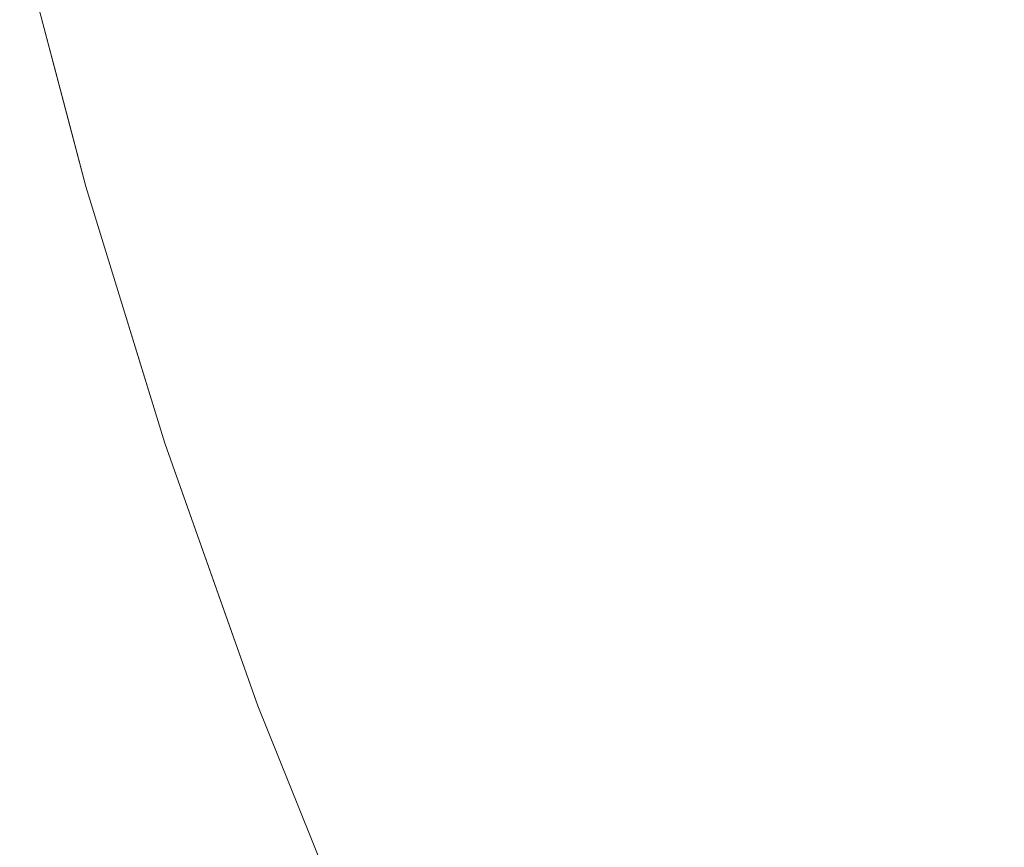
# Model space of a CAD drawing. Header units: centimetres. Extents: x -62 to 63, y 4 to 6.
# Tile 9 of 256: x -62.08532 to -62.07807, y 4.28332 to 4.28941. Entities that reach past the tile are written whole.
import ezdxf

# ---------------------------------------------------------------- set-up
doc = ezdxf.new("R2010")
doc.units = ezdxf.units.CM
doc.header["$LTSCALE"] = 2.54
doc.layers.add('Lucido design-1', color=7, linetype='Continuous')

# ---------------------------------------------------------------- blocks, each defined once
blk = doc.blocks.new('Gruppo-4-1')
at = {"color": 7, "linetype": 'Continuous', "lineweight": 9}
for points, invisible_edges in [([(-62.085318, 4.2900401, -2276.32217), (-62.0849616, 4.2886823, -2276.32217), (-62.0849406, 4.2886818, -2276.3206076), (-62.0851671, 4.2895443, -2276.3206076)], 14), ([(-62.085318, 4.2900401, -2276.92217), (-62.0848311, 4.2881854, -2276.92217), (-62.0848311, 4.2881854, -2276.32217), (-62.0849616, 4.2886823, -2276.32217)], 10), ([(-62.0849616, 4.2886823, -2276.32217), (-62.085318, 4.2900401, -2276.32217), (-62.085318, 4.2900401, -2276.92217)], 10), ([(-62.0851671, 4.2895443, -2276.9237324), (-62.0849406, 4.2886818, -2276.9237324), (-62.0848311, 4.2881854, -2276.92217), (-62.085318, 4.2900401, -2276.92217)], 11), ([(-62.0788626, 4.289832, -2276.29905), (-62.0786423, 4.2889928, -2276.29905), (-62.077784, 4.2890352, -2276.2975546), (-62.0780035, 4.2898712, -2276.2975546)], 15), ([(-62.0780035, 4.2898712, -2276.9467854), (-62.077784, 4.2890352, -2276.9467854), (-62.0786423, 4.2889928, -2276.94529), (-62.0788626, 4.289832, -2276.94529)], 15), ([(-62.0804227, 4.2897608, -2276.3020649), (-62.0802009, 4.2889158, -2276.3020649), (-62.0794481, 4.288953, -2276.3005536), (-62.0796692, 4.2897952, -2276.3005536)], 15), ([(-62.0796692, 4.2897952, -2276.9437864), (-62.0794481, 4.288953, -2276.9437864), (-62.0802009, 4.2889158, -2276.9422751), (-62.0804227, 4.2897608, -2276.9422751)], 15), ([(-62.0796692, 4.2897952, -2276.3005536), (-62.0794481, 4.288953, -2276.3005536), (-62.0786423, 4.2889928, -2276.29905), (-62.0788626, 4.289832, -2276.29905)], 15), ([(-62.0788626, 4.289832, -2276.94529), (-62.0786423, 4.2889928, -2276.94529), (-62.0794481, 4.288953, -2276.9437864), (-62.0796692, 4.2897952, -2276.9437864)], 15), ([(-62.0817684, 4.2896994, -2276.3051085), (-62.0815452, 4.2888494, -2276.3051085), (-62.0809001, 4.2888813, -2276.3035833), (-62.0811226, 4.2897289, -2276.3035833)], 15), ([(-62.0811226, 4.2897289, -2276.9407566), (-62.0809001, 4.2888813, -2276.9407566), (-62.0815452, 4.2888494, -2276.9392315), (-62.0817684, 4.2896994, -2276.9392315)], 15), ([(-62.0811226, 4.2897289, -2276.3035833), (-62.0809001, 4.2888813, -2276.3035833), (-62.0802009, 4.2889158, -2276.3020649), (-62.0804227, 4.2897608, -2276.3020649)], 15), ([(-62.0804227, 4.2897608, -2276.9422751), (-62.0802009, 4.2889158, -2276.9422751), (-62.0809001, 4.2888813, -2276.9407566), (-62.0811226, 4.2897289, -2276.9407566)], 15), ([(-62.0833766, 4.289626, -2276.3097186), (-62.0831518, 4.2887701, -2276.3097186), (-62.0826715, 4.2887938, -2276.3081767), (-62.0828958, 4.2896479, -2276.3081767)], 15), ([(-62.0828958, 4.2896479, -2276.9361633), (-62.0826715, 4.2887938, -2276.9361633), (-62.0831518, 4.2887701, -2276.9346213), (-62.0833766, 4.289626, -2276.9346213)], 15), ([(-62.0828958, 4.2896479, -2276.3081767), (-62.0826715, 4.2887938, -2276.3081767), (-62.0821358, 4.2888203, -2276.3066398), (-62.0823596, 4.2896724, -2276.3066398)], 15), ([(-62.0823596, 4.2896724, -2276.9377002), (-62.0821358, 4.2888203, -2276.9377002), (-62.0826715, 4.2887938, -2276.9361633), (-62.0828958, 4.2896479, -2276.9361633)], 15), ([(-62.0823596, 4.2896724, -2276.3066398), (-62.0821358, 4.2888203, -2276.3066398), (-62.0815452, 4.2888494, -2276.3051085), (-62.0817684, 4.2896994, -2276.3051085)], 15), ([(-62.0817684, 4.2896994, -2276.9392315), (-62.0815452, 4.2888494, -2276.9392315), (-62.0821358, 4.2888203, -2276.9377002), (-62.0823596, 4.2896724, -2276.9377002)], 15), ([(-62.0847395, 4.2895638, -2276.3159261), (-62.0845135, 4.2887029, -2276.3159261), (-62.0842575, 4.2887155, -2276.3143694), (-62.0844834, 4.2895755, -2276.3143694)], 15), ([(-62.0844834, 4.2895755, -2276.9299706), (-62.0842575, 4.2887155, -2276.9299706), (-62.0845135, 4.2887029, -2276.9284139), (-62.0847395, 4.2895638, -2276.9284139)], 15), ([(-62.0844834, 4.2895755, -2276.3143694), (-62.0842575, 4.2887155, -2276.3143694), (-62.0839451, 4.2887309, -2276.3128155), (-62.0841707, 4.2895897, -2276.3128155)], 15), ([(-62.0841707, 4.2895897, -2276.9315244), (-62.0839451, 4.2887309, -2276.9315244), (-62.0842575, 4.2887155, -2276.9299706), (-62.0844834, 4.2895755, -2276.9299706)], 15), ([(-62.0841707, 4.2895897, -2276.3128155), (-62.0839451, 4.2887309, -2276.3128155), (-62.0835765, 4.2887491, -2276.3112651), (-62.0838016, 4.2896066, -2276.3112651)], 15), ([(-62.0838016, 4.2896066, -2276.9330749), (-62.0835765, 4.2887491, -2276.9330749), (-62.0839451, 4.2887309, -2276.9315244), (-62.0841707, 4.2895897, -2276.9315244)], 15), ([(-62.0838016, 4.2896066, -2276.3112651), (-62.0835765, 4.2887491, -2276.3112651), (-62.0831518, 4.2887701, -2276.3097186), (-62.0833766, 4.289626, -2276.3097186)], 15), ([(-62.0833766, 4.289626, -2276.9346213), (-62.0831518, 4.2887701, -2276.9346213), (-62.0835765, 4.2887491, -2276.9330749), (-62.0838016, 4.2896066, -2276.9330749)], 15), ([(-62.0851671, 4.2895443, -2276.3206076), (-62.0849406, 4.2886818, -2276.3206076), (-62.0848551, 4.288686, -2276.3190457), (-62.0850815, 4.2895482, -2276.3190457)], 15), ([(-62.0850815, 4.2895482, -2276.9252942), (-62.0848551, 4.288686, -2276.9252942), (-62.0849406, 4.2886818, -2276.9237324), (-62.0851671, 4.2895443, -2276.9237324)], 15), ([(-62.0850815, 4.2895482, -2276.3190457), (-62.0848551, 4.288686, -2276.3190457), (-62.0847127, 4.288693, -2276.317485), (-62.0849389, 4.2895547, -2276.317485)], 15), ([(-62.0849389, 4.2895547, -2276.9268549), (-62.0847127, 4.288693, -2276.9268549), (-62.0848551, 4.288686, -2276.9252942), (-62.0850815, 4.2895482, -2276.9252942)], 15), ([(-62.0849389, 4.2895547, -2276.317485), (-62.0847127, 4.288693, -2276.317485), (-62.0845135, 4.2887029, -2276.3159261), (-62.0847395, 4.2895638, -2276.3159261)], 15), ([(-62.0847395, 4.2895638, -2276.9284139), (-62.0845135, 4.2887029, -2276.9284139), (-62.0847127, 4.288693, -2276.9268549), (-62.0849389, 4.2895547, -2276.9268549)], 15), ([(-62.0775455, 4.2881935, -2276.2975546), (-62.077784, 4.2890352, -2276.2975546), (-62.0786423, 4.2889928, -2276.29905), (-62.0784029, 4.2881479, -2276.29905)], 15), ([(-62.0784029, 4.2881479, -2276.94529), (-62.0786423, 4.2889928, -2276.94529), (-62.077784, 4.2890352, -2276.9467854), (-62.0775455, 4.2881935, -2276.9467854)], 15), ([(-62.0792078, 4.2881051, -2276.3005536), (-62.0794481, 4.288953, -2276.3005536), (-62.0802009, 4.2889158, -2276.3020649), (-62.0799598, 4.2880651, -2276.3020649)], 15), ([(-62.0799598, 4.2880651, -2276.9422751), (-62.0802009, 4.2889158, -2276.9422751), (-62.0794481, 4.288953, -2276.9437864), (-62.0792078, 4.2881051, -2276.9437864)], 15), ([(-62.0784029, 4.2881479, -2276.29905), (-62.0786423, 4.2889928, -2276.29905), (-62.0794481, 4.288953, -2276.3005536), (-62.0792078, 4.2881051, -2276.3005536)], 15), ([(-62.0792078, 4.2881051, -2276.9437864), (-62.0794481, 4.288953, -2276.9437864), (-62.0786423, 4.2889928, -2276.94529), (-62.0784029, 4.2881479, -2276.94529)], 15), ([(-62.0813028, 4.2879937, -2276.3051085), (-62.0815452, 4.2888494, -2276.3051085), (-62.0821358, 4.2888203, -2276.3066398), (-62.0818928, 4.2879624, -2276.3066398)], 15), ([(-62.0818928, 4.2879624, -2276.9377002), (-62.0821358, 4.2888203, -2276.9377002), (-62.0815452, 4.2888494, -2276.9392315), (-62.0813028, 4.2879937, -2276.9392315)], 15), ([(-62.0806583, 4.288028, -2276.3035833), (-62.0809001, 4.2888813, -2276.3035833), (-62.0815452, 4.2888494, -2276.3051085), (-62.0813028, 4.2879937, -2276.3051085)], 15), ([(-62.0813028, 4.2879937, -2276.9392315), (-62.0815452, 4.2888494, -2276.9392315), (-62.0809001, 4.2888813, -2276.9407566), (-62.0806583, 4.288028, -2276.9407566)], 15), ([(-62.0799598, 4.2880651, -2276.3020649), (-62.0802009, 4.2889158, -2276.3020649), (-62.0809001, 4.2888813, -2276.3035833), (-62.0806583, 4.288028, -2276.3035833)], 15), ([(-62.0806583, 4.288028, -2276.9407566), (-62.0809001, 4.2888813, -2276.9407566), (-62.0802009, 4.2889158, -2276.9422751), (-62.0799598, 4.2880651, -2276.9422751)], 15), ([(-62.0824279, 4.2879339, -2276.3081767), (-62.0826715, 4.2887938, -2276.3081767), (-62.0831518, 4.2887701, -2276.3097186), (-62.0829077, 4.2879084, -2276.3097186)], 15), ([(-62.0829077, 4.2879084, -2276.9346213), (-62.0831518, 4.2887701, -2276.9346213), (-62.0826715, 4.2887938, -2276.9361633), (-62.0824279, 4.2879339, -2276.9361633)], 15), ([(-62.0818928, 4.2879624, -2276.3066398), (-62.0821358, 4.2888203, -2276.3066398), (-62.0826715, 4.2887938, -2276.3081767), (-62.0824279, 4.2879339, -2276.3081767)], 15), ([(-62.0824279, 4.2879339, -2276.9361633), (-62.0826715, 4.2887938, -2276.9361633), (-62.0821358, 4.2888203, -2276.9377002), (-62.0818928, 4.2879624, -2276.9377002)], 15), ([(-62.0840122, 4.2878497, -2276.3143694), (-62.0842575, 4.2887155, -2276.3143694), (-62.0845135, 4.2887029, -2276.3159261), (-62.0842679, 4.2878361, -2276.3159261)], 15), ([(-62.0842679, 4.2878361, -2276.9284139), (-62.0845135, 4.2887029, -2276.9284139), (-62.0842575, 4.2887155, -2276.9299706), (-62.0840122, 4.2878497, -2276.9299706)], 15), ([(-62.0837002, 4.2878663, -2276.3128155), (-62.0839451, 4.2887309, -2276.3128155), (-62.0842575, 4.2887155, -2276.3143694), (-62.0840122, 4.2878497, -2276.3143694)], 15), ([(-62.0840122, 4.2878497, -2276.9299706), (-62.0842575, 4.2887155, -2276.9299706), (-62.0839451, 4.2887309, -2276.9315244), (-62.0837002, 4.2878663, -2276.9315244)], 15), ([(-62.0833319, 4.2878859, -2276.3112651), (-62.0835765, 4.2887491, -2276.3112651), (-62.0839451, 4.2887309, -2276.3128155), (-62.0837002, 4.2878663, -2276.3128155)], 15), ([(-62.0837002, 4.2878663, -2276.9315244), (-62.0839451, 4.2887309, -2276.9315244), (-62.0835765, 4.2887491, -2276.9330749), (-62.0833319, 4.2878859, -2276.9330749)], 15), ([(-62.0829077, 4.2879084, -2276.3097186), (-62.0831518, 4.2887701, -2276.3097186), (-62.0835765, 4.2887491, -2276.3112651), (-62.0833319, 4.2878859, -2276.3112651)], 15), ([(-62.0833319, 4.2878859, -2276.9330749), (-62.0835765, 4.2887491, -2276.9330749), (-62.0831518, 4.2887701, -2276.9346213), (-62.0829077, 4.2879084, -2276.9346213)], 15), ([(-62.0846946, 4.2878134, -2276.3206076), (-62.0849406, 4.2886818, -2276.3206076), (-62.0849616, 4.2886823, -2276.32217), (-62.0848311, 4.2881854, -2276.32217)], 11), ([(-62.0846092, 4.287818, -2276.3190457), (-62.0848551, 4.288686, -2276.3190457), (-62.0849406, 4.2886818, -2276.3206076), (-62.0846946, 4.2878134, -2276.3206076)], 15), ([(-62.0846946, 4.2878134, -2276.9237324), (-62.0849406, 4.2886818, -2276.9237324), (-62.0848551, 4.288686, -2276.9252942), (-62.0846092, 4.287818, -2276.9252942)], 15), ([(-62.0848311, 4.2881854, -2276.92217), (-62.0849406, 4.2886818, -2276.9237324), (-62.0846946, 4.2878134, -2276.9237324)], 11), ([(-62.0844669, 4.2878255, -2276.317485), (-62.0847127, 4.288693, -2276.317485), (-62.0848551, 4.288686, -2276.3190457), (-62.0846092, 4.287818, -2276.3190457)], 15), ([(-62.0846092, 4.287818, -2276.9252942), (-62.0848551, 4.288686, -2276.9252942), (-62.0847127, 4.288693, -2276.9268549), (-62.0844669, 4.2878255, -2276.9268549)], 15), ([(-62.0842679, 4.2878361, -2276.3159261), (-62.0845135, 4.2887029, -2276.3159261), (-62.0847127, 4.288693, -2276.317485), (-62.0844669, 4.2878255, -2276.317485)], 15), ([(-62.0844669, 4.2878255, -2276.9268549), (-62.0847127, 4.288693, -2276.9268549), (-62.0845135, 4.2887029, -2276.9284139), (-62.0842679, 4.2878361, -2276.9284139)], 15), ([(-62.0848311, 4.2881854, -2276.32217), (-62.0844481, 4.2869404, -2276.32217), (-62.0844286, 4.2869393, -2276.3206076), (-62.0846946, 4.2878134, -2276.3206076)], 14), ([(-62.0848311, 4.2881854, -2276.92217), (-62.0842492, 4.2862936, -2276.92217), (-62.0842492, 4.2862936, -2276.32217), (-62.0844481, 4.2869404, -2276.32217)], 10), ([(-62.0844481, 4.2869404, -2276.32217), (-62.0848311, 4.2881854, -2276.32217), (-62.0848311, 4.2881854, -2276.92217)], 10), ([(-62.0846946, 4.2878134, -2276.9237324), (-62.0844286, 4.2869393, -2276.9237324), (-62.0842492, 4.2862936, -2276.92217), (-62.0848311, 4.2881854, -2276.92217)], 11), ([(-62.0792078, 4.2881051, -2276.3005536), (-62.0789481, 4.2872515, -2276.3005536), (-62.078144, 4.2872973, -2276.29905), (-62.0784029, 4.2881479, -2276.29905)], 15), ([(-62.0784029, 4.2881479, -2276.94529), (-62.078144, 4.2872973, -2276.94529), (-62.0789481, 4.2872515, -2276.9437864), (-62.0792078, 4.2881051, -2276.9437864)], 15), ([(-62.0784029, 4.2881479, -2276.29905), (-62.078144, 4.2872973, -2276.29905), (-62.0772876, 4.2873461, -2276.2975546), (-62.0775455, 4.2881935, -2276.2975546)], 15), ([(-62.0775455, 4.2881935, -2276.9467854), (-62.0772876, 4.2873461, -2276.9467854), (-62.078144, 4.2872973, -2276.94529), (-62.0784029, 4.2881479, -2276.94529)], 15), ([(-62.0806583, 4.288028, -2276.3035833), (-62.0803969, 4.287169, -2276.3035833), (-62.0796992, 4.2872087, -2276.3020649), (-62.0799598, 4.2880651, -2276.3020649)], 15), ([(-62.0799598, 4.2880651, -2276.9422751), (-62.0796992, 4.2872087, -2276.9422751), (-62.0803969, 4.287169, -2276.9407566), (-62.0806583, 4.288028, -2276.9407566)], 15), ([(-62.0799598, 4.2880651, -2276.3020649), (-62.0796992, 4.2872087, -2276.3020649), (-62.0789481, 4.2872515, -2276.3005536), (-62.0792078, 4.2881051, -2276.3005536)], 15), ([(-62.0792078, 4.2881051, -2276.9437864), (-62.0789481, 4.2872515, -2276.9437864), (-62.0796992, 4.2872087, -2276.9422751), (-62.0799598, 4.2880651, -2276.9422751)], 15), ([(-62.0818928, 4.2879624, -2276.3066398), (-62.08163, 4.2870987, -2276.3066398), (-62.0810406, 4.2871323, -2276.3051085), (-62.0813028, 4.2879937, -2276.3051085)], 15), ([(-62.0813028, 4.2879937, -2276.9392315), (-62.0810406, 4.2871323, -2276.9392315), (-62.08163, 4.2870987, -2276.9377002), (-62.0818928, 4.2879624, -2276.9377002)], 15), ([(-62.0813028, 4.2879937, -2276.3051085), (-62.0810406, 4.2871323, -2276.3051085), (-62.0803969, 4.287169, -2276.3035833), (-62.0806583, 4.288028, -2276.3035833)], 15), ([(-62.0806583, 4.288028, -2276.9407566), (-62.0803969, 4.287169, -2276.9407566), (-62.0810406, 4.2871323, -2276.9392315), (-62.0813028, 4.2879937, -2276.9392315)], 15), ([(-62.0833319, 4.2878859, -2276.3112651), (-62.0830675, 4.2870168, -2276.3112651), (-62.0826437, 4.287041, -2276.3097186), (-62.0829077, 4.2879084, -2276.3097186)], 15), ([(-62.0829077, 4.2879084, -2276.9346213), (-62.0826437, 4.287041, -2276.9346213), (-62.0830675, 4.2870168, -2276.9330749), (-62.0833319, 4.2878859, -2276.9330749)], 15), ([(-62.0829077, 4.2879084, -2276.3097186), (-62.0826437, 4.287041, -2276.3097186), (-62.0821645, 4.2870683, -2276.3081767), (-62.0824279, 4.2879339, -2276.3081767)], 15), ([(-62.0824279, 4.2879339, -2276.9361633), (-62.0821645, 4.2870683, -2276.9361633), (-62.0826437, 4.287041, -2276.9346213), (-62.0829077, 4.2879084, -2276.9346213)], 15), ([(-62.0824279, 4.2879339, -2276.3081767), (-62.0821645, 4.2870683, -2276.3081767), (-62.08163, 4.2870987, -2276.3066398), (-62.0818928, 4.2879624, -2276.3066398)], 15), ([(-62.0818928, 4.2879624, -2276.9377002), (-62.08163, 4.2870987, -2276.9377002), (-62.0821645, 4.2870683, -2276.9361633), (-62.0824279, 4.2879339, -2276.9361633)], 15), ([(-62.0844669, 4.2878255, -2276.317485), (-62.0842012, 4.2869522, -2276.317485), (-62.0840024, 4.2869636, -2276.3159261), (-62.0842679, 4.2878361, -2276.3159261)], 15), ([(-62.0842679, 4.2878361, -2276.9284139), (-62.0840024, 4.2869636, -2276.9284139), (-62.0842012, 4.2869522, -2276.9268549), (-62.0844669, 4.2878255, -2276.9268549)], 15), ([(-62.0842679, 4.2878361, -2276.3159261), (-62.0840024, 4.2869636, -2276.3159261), (-62.083747, 4.2869781, -2276.3143694), (-62.0840122, 4.2878497, -2276.3143694)], 15), ([(-62.0840122, 4.2878497, -2276.9299706), (-62.083747, 4.2869781, -2276.9299706), (-62.0840024, 4.2869636, -2276.9284139), (-62.0842679, 4.2878361, -2276.9284139)], 15), ([(-62.0840122, 4.2878497, -2276.3143694), (-62.083747, 4.2869781, -2276.3143694), (-62.0834353, 4.2869959, -2276.3128155), (-62.0837002, 4.2878663, -2276.3128155)], 15), ([(-62.0837002, 4.2878663, -2276.9315244), (-62.0834353, 4.2869959, -2276.9315244), (-62.083747, 4.2869781, -2276.9299706), (-62.0840122, 4.2878497, -2276.9299706)], 15), ([(-62.0837002, 4.2878663, -2276.3128155), (-62.0834353, 4.2869959, -2276.3128155), (-62.0830675, 4.2870168, -2276.3112651), (-62.0833319, 4.2878859, -2276.3112651)], 15), ([(-62.0833319, 4.2878859, -2276.9330749), (-62.0830675, 4.2870168, -2276.9330749), (-62.0834353, 4.2869959, -2276.9315244), (-62.0837002, 4.2878663, -2276.9315244)], 15), ([(-62.0846946, 4.2878134, -2276.3206076), (-62.0844286, 4.2869393, -2276.3206076), (-62.0843433, 4.2869441, -2276.3190457), (-62.0846092, 4.287818, -2276.3190457)], 15), ([(-62.0846092, 4.287818, -2276.9252942), (-62.0843433, 4.2869441, -2276.9252942), (-62.0844286, 4.2869393, -2276.9237324), (-62.0846946, 4.2878134, -2276.9237324)], 15), ([(-62.0846092, 4.287818, -2276.3190457), (-62.0843433, 4.2869441, -2276.3190457), (-62.0842012, 4.2869522, -2276.317485), (-62.0844669, 4.2878255, -2276.317485)], 15), ([(-62.0844669, 4.2878255, -2276.9268549), (-62.0842012, 4.2869522, -2276.9268549), (-62.0843433, 4.2869441, -2276.9252942), (-62.0846092, 4.287818, -2276.9252942)], 15), ([(-62.07701, 4.2864932, -2276.2975546), (-62.0772876, 4.2873461, -2276.2975546), (-62.078144, 4.2872973, -2276.29905), (-62.0778654, 4.2864412, -2276.29905)], 15), ([(-62.0778654, 4.2864412, -2276.94529), (-62.078144, 4.2872973, -2276.94529), (-62.0772876, 4.2873461, -2276.9467854), (-62.07701, 4.2864932, -2276.9467854)], 15), ([(-62.0778654, 4.2864412, -2276.29905), (-62.078144, 4.2872973, -2276.29905), (-62.0789481, 4.2872515, -2276.3005536), (-62.0786684, 4.2863923, -2276.3005536)], 15), ([(-62.0786684, 4.2863923, -2276.9437864), (-62.0789481, 4.2872515, -2276.9437864), (-62.078144, 4.2872973, -2276.94529), (-62.0778654, 4.2864412, -2276.94529)], 15), ([(-62.0794187, 4.2863467, -2276.3020649), (-62.0796992, 4.2872087, -2276.3020649), (-62.0803969, 4.287169, -2276.3035833), (-62.0801155, 4.2863043, -2276.3035833)], 15), ([(-62.0801155, 4.2863043, -2276.9407566), (-62.0803969, 4.287169, -2276.9407566), (-62.0796992, 4.2872087, -2276.9422751), (-62.0794187, 4.2863467, -2276.9422751)], 15), ([(-62.0786684, 4.2863923, -2276.3005536), (-62.0789481, 4.2872515, -2276.3005536), (-62.0796992, 4.2872087, -2276.3020649), (-62.0794187, 4.2863467, -2276.3020649)], 15), ([(-62.0794187, 4.2863467, -2276.9422751), (-62.0796992, 4.2872087, -2276.9422751), (-62.0789481, 4.2872515, -2276.9437864), (-62.0786684, 4.2863923, -2276.9437864)], 15), ([(-62.0807584, 4.2862652, -2276.3051085), (-62.0810406, 4.2871323, -2276.3051085), (-62.08163, 4.2870987, -2276.3066398), (-62.081347, 4.2862294, -2276.3066398)], 15), ([(-62.081347, 4.2862294, -2276.9377002), (-62.08163, 4.2870987, -2276.9377002), (-62.0810406, 4.2871323, -2276.9392315), (-62.0807584, 4.2862652, -2276.9392315)], 15), ([(-62.0801155, 4.2863043, -2276.3035833), (-62.0803969, 4.287169, -2276.3035833), (-62.0810406, 4.2871323, -2276.3051085), (-62.0807584, 4.2862652, -2276.3051085)], 15), ([(-62.0807584, 4.2862652, -2276.9392315), (-62.0810406, 4.2871323, -2276.9392315), (-62.0803969, 4.287169, -2276.9407566), (-62.0801155, 4.2863043, -2276.9407566)], 15), ([(-62.0823595, 4.2861678, -2276.3097186), (-62.0826437, 4.287041, -2276.3097186), (-62.0830675, 4.2870168, -2276.3112651), (-62.0827827, 4.2861421, -2276.3112651)], 15), ([(-62.0827827, 4.2861421, -2276.9330749), (-62.0830675, 4.2870168, -2276.9330749), (-62.0826437, 4.287041, -2276.9346213), (-62.0823595, 4.2861678, -2276.9346213)], 15), ([(-62.0818809, 4.2861969, -2276.3081767), (-62.0821645, 4.2870683, -2276.3081767), (-62.0826437, 4.287041, -2276.3097186), (-62.0823595, 4.2861678, -2276.3097186)], 15), ([(-62.0823595, 4.2861678, -2276.9346213), (-62.0826437, 4.287041, -2276.9346213), (-62.0821645, 4.2870683, -2276.9361633), (-62.0818809, 4.2861969, -2276.9361633)], 15), ([(-62.081347, 4.2862294, -2276.3066398), (-62.08163, 4.2870987, -2276.3066398), (-62.0821645, 4.2870683, -2276.3081767), (-62.0818809, 4.2861969, -2276.3081767)], 15), ([(-62.0818809, 4.2861969, -2276.9361633), (-62.0821645, 4.2870683, -2276.9361633), (-62.08163, 4.2870987, -2276.9377002), (-62.081347, 4.2862294, -2276.9377002)], 15), ([(-62.0834615, 4.2861008, -2276.3143694), (-62.083747, 4.2869781, -2276.3143694), (-62.0840024, 4.2869636, -2276.3159261), (-62.0837165, 4.2860853, -2276.3159261)], 15), ([(-62.0837165, 4.2860853, -2276.9284139), (-62.0840024, 4.2869636, -2276.9284139), (-62.083747, 4.2869781, -2276.9299706), (-62.0834615, 4.2861008, -2276.9299706)], 15), ([(-62.0831501, 4.2861197, -2276.3128155), (-62.0834353, 4.2869959, -2276.3128155), (-62.083747, 4.2869781, -2276.3143694), (-62.0834615, 4.2861008, -2276.3143694)], 15), ([(-62.0834615, 4.2861008, -2276.9299706), (-62.083747, 4.2869781, -2276.9299706), (-62.0834353, 4.2869959, -2276.9315244), (-62.0831501, 4.2861197, -2276.9315244)], 15), ([(-62.0827827, 4.2861421, -2276.3112651), (-62.0830675, 4.2870168, -2276.3112651), (-62.0834353, 4.2869959, -2276.3128155), (-62.0831501, 4.2861197, -2276.3128155)], 15), ([(-62.0831501, 4.2861197, -2276.9315244), (-62.0834353, 4.2869959, -2276.9315244), (-62.0830675, 4.2870168, -2276.9330749), (-62.0827827, 4.2861421, -2276.9330749)], 15), ([(-62.0841422, 4.2860594, -2276.3206076), (-62.0844286, 4.2869393, -2276.3206076), (-62.0844481, 4.2869404, -2276.32217), (-62.0842492, 4.2862936, -2276.32217)], 11), ([(-62.084057, 4.2860646, -2276.3190457), (-62.0843433, 4.2869441, -2276.3190457), (-62.0844286, 4.2869393, -2276.3206076), (-62.0841422, 4.2860594, -2276.3206076)], 15), ([(-62.0841422, 4.2860594, -2276.9237324), (-62.0844286, 4.2869393, -2276.9237324), (-62.0843433, 4.2869441, -2276.9252942), (-62.084057, 4.2860646, -2276.9252942)], 15), ([(-62.0842492, 4.2862936, -2276.92217), (-62.0844286, 4.2869393, -2276.9237324), (-62.0841422, 4.2860594, -2276.9237324)], 11), ([(-62.083915, 4.2860732, -2276.317485), (-62.0842012, 4.2869522, -2276.317485), (-62.0843433, 4.2869441, -2276.3190457), (-62.084057, 4.2860646, -2276.3190457)], 15), ([(-62.084057, 4.2860646, -2276.9252942), (-62.0843433, 4.2869441, -2276.9252942), (-62.0842012, 4.2869522, -2276.9268549), (-62.083915, 4.2860732, -2276.9268549)], 15), ([(-62.0837165, 4.2860853, -2276.3159261), (-62.0840024, 4.2869636, -2276.3159261), (-62.0842012, 4.2869522, -2276.317485), (-62.083915, 4.2860732, -2276.317485)], 15), ([(-62.083915, 4.2860732, -2276.9268549), (-62.0842012, 4.2869522, -2276.9268549), (-62.0840024, 4.2869636, -2276.9284139), (-62.0837165, 4.2860853, -2276.9284139)], 15), ([(-62.0794187, 4.2863467, -2276.3020649), (-62.0791177, 4.2854791, -2276.3020649), (-62.0783685, 4.2855276, -2276.3005536), (-62.0786684, 4.2863923, -2276.3005536)], 15), ([(-62.0786684, 4.2863923, -2276.9437864), (-62.0783685, 4.2855276, -2276.9437864), (-62.0791177, 4.2854791, -2276.9422751), (-62.0794187, 4.2863467, -2276.9422751)], 15), ([(-62.0786684, 4.2863923, -2276.3005536), (-62.0783685, 4.2855276, -2276.3005536), (-62.0775665, 4.2855795, -2276.29905), (-62.0778654, 4.2864412, -2276.29905)], 15), ([(-62.0778654, 4.2864412, -2276.94529), (-62.0775665, 4.2855795, -2276.94529), (-62.0783685, 4.2855276, -2276.9437864), (-62.0786684, 4.2863923, -2276.9437864)], 15), ([(-62.0801155, 4.2863043, -2276.3035833), (-62.0798136, 4.2854341, -2276.3035833), (-62.0791177, 4.2854791, -2276.3020649), (-62.0794187, 4.2863467, -2276.3020649)], 15), ([(-62.0794187, 4.2863467, -2276.9422751), (-62.0791177, 4.2854791, -2276.9422751), (-62.0798136, 4.2854341, -2276.9407566), (-62.0801155, 4.2863043, -2276.9407566)], 15), ([(-62.0842492, 4.2862936, -2276.32217), (-62.0838535, 4.2851755, -2276.32217), (-62.083835, 4.2851738, -2276.3206076), (-62.0841422, 4.2860594, -2276.3206076)], 14), ([(-62.0838535, 4.2851755, -2276.32217), (-62.0842492, 4.2862936, -2276.32217), (-62.0842492, 4.2862936, -2276.92217), (-62.0835645, 4.284359, -2276.92217)], 10), ([(-62.0841422, 4.2860594, -2276.9237324), (-62.083835, 4.2851738, -2276.9237324), (-62.0835645, 4.284359, -2276.92217), (-62.0842492, 4.2862936, -2276.92217)], 11), ([(-62.081347, 4.2862294, -2276.3066398), (-62.0810435, 4.2853545, -2276.3066398), (-62.0804557, 4.2853925, -2276.3051085), (-62.0807584, 4.2862652, -2276.3051085)], 15), ([(-62.0807584, 4.2862652, -2276.9392315), (-62.0804557, 4.2853925, -2276.9392315), (-62.0810435, 4.2853545, -2276.9377002), (-62.081347, 4.2862294, -2276.9377002)], 15), ([(-62.0807584, 4.2862652, -2276.3051085), (-62.0804557, 4.2853925, -2276.3051085), (-62.0798136, 4.2854341, -2276.3035833), (-62.0801155, 4.2863043, -2276.3035833)], 15), ([(-62.0801155, 4.2863043, -2276.9407566), (-62.0798136, 4.2854341, -2276.9407566), (-62.0804557, 4.2853925, -2276.9392315), (-62.0807584, 4.2862652, -2276.9392315)], 15), ([(-62.0827827, 4.2861421, -2276.3112651), (-62.0824773, 4.2852617, -2276.3112651), (-62.0820547, 4.285289, -2276.3097186), (-62.0823595, 4.2861678, -2276.3097186)], 15), ([(-62.0823595, 4.2861678, -2276.9346213), (-62.0820547, 4.285289, -2276.9346213), (-62.0824773, 4.2852617, -2276.9330749), (-62.0827827, 4.2861421, -2276.9330749)], 15), ([(-62.0823595, 4.2861678, -2276.3097186), (-62.0820547, 4.285289, -2276.3097186), (-62.0815767, 4.28532, -2276.3081767), (-62.0818809, 4.2861969, -2276.3081767)], 15), ([(-62.0818809, 4.2861969, -2276.9361633), (-62.0815767, 4.28532, -2276.9361633), (-62.0820547, 4.285289, -2276.9346213), (-62.0823595, 4.2861678, -2276.9346213)], 15), ([(-62.0818809, 4.2861969, -2276.3081767), (-62.0815767, 4.28532, -2276.3081767), (-62.0810435, 4.2853545, -2276.3066398), (-62.081347, 4.2862294, -2276.3066398)], 15), ([(-62.081347, 4.2862294, -2276.9377002), (-62.0810435, 4.2853545, -2276.9377002), (-62.0815767, 4.28532, -2276.9361633), (-62.0818809, 4.2861969, -2276.9361633)], 15), ([(-62.0837165, 4.2860853, -2276.3159261), (-62.0834099, 4.2852013, -2276.3159261), (-62.0831552, 4.2852178, -2276.3143694), (-62.0834615, 4.2861008, -2276.3143694)], 15), ([(-62.0834615, 4.2861008, -2276.9299706), (-62.0831552, 4.2852178, -2276.9299706), (-62.0834099, 4.2852013, -2276.9284139), (-62.0837165, 4.2860853, -2276.9284139)], 15), ([(-62.0834615, 4.2861008, -2276.3143694), (-62.0831552, 4.2852178, -2276.3143694), (-62.0828443, 4.2852379, -2276.3128155), (-62.0831501, 4.2861197, -2276.3128155)], 15), ([(-62.0831501, 4.2861197, -2276.9315244), (-62.0828443, 4.2852379, -2276.9315244), (-62.0831552, 4.2852178, -2276.9299706), (-62.0834615, 4.2861008, -2276.9299706)], 15), ([(-62.0831501, 4.2861197, -2276.3128155), (-62.0828443, 4.2852379, -2276.3128155), (-62.0824773, 4.2852617, -2276.3112651), (-62.0827827, 4.2861421, -2276.3112651)], 15), ([(-62.0827827, 4.2861421, -2276.9330749), (-62.0824773, 4.2852617, -2276.9330749), (-62.0828443, 4.2852379, -2276.9315244), (-62.0831501, 4.2861197, -2276.9315244)], 15), ([(-62.0841422, 4.2860594, -2276.3206076), (-62.083835, 4.2851738, -2276.3206076), (-62.0837499, 4.2851793, -2276.3190457), (-62.084057, 4.2860646, -2276.3190457)], 15), ([(-62.084057, 4.2860646, -2276.9252942), (-62.0837499, 4.2851793, -2276.9252942), (-62.083835, 4.2851738, -2276.9237324), (-62.0841422, 4.2860594, -2276.9237324)], 15), ([(-62.084057, 4.2860646, -2276.3190457), (-62.0837499, 4.2851793, -2276.3190457), (-62.0836082, 4.2851885, -2276.317485), (-62.083915, 4.2860732, -2276.317485)], 15), ([(-62.083915, 4.2860732, -2276.9268549), (-62.0836082, 4.2851885, -2276.9268549), (-62.0837499, 4.2851793, -2276.9252942), (-62.084057, 4.2860646, -2276.9252942)], 15), ([(-62.083915, 4.2860732, -2276.317485), (-62.0836082, 4.2851885, -2276.317485), (-62.0834099, 4.2852013, -2276.3159261), (-62.0837165, 4.2860853, -2276.3159261)], 15), ([(-62.0837165, 4.2860853, -2276.9284139), (-62.0834099, 4.2852013, -2276.9284139), (-62.0836082, 4.2851885, -2276.9268549), (-62.083915, 4.2860732, -2276.9268549)], 15), ([(-62.0780478, 4.2846573, -2276.3005536), (-62.0783685, 4.2855276, -2276.3005536), (-62.0791177, 4.2854791, -2276.3020649), (-62.078796, 4.2846059, -2276.3020649)], 15), ([(-62.078796, 4.2846059, -2276.9422751), (-62.0791177, 4.2854791, -2276.9422751), (-62.0783685, 4.2855276, -2276.9437864), (-62.0780478, 4.2846573, -2276.9437864)], 15), ([(-62.0772469, 4.2847123, -2276.29905), (-62.0775665, 4.2855795, -2276.29905), (-62.0783685, 4.2855276, -2276.3005536), (-62.0780478, 4.2846573, -2276.3005536)], 15), ([(-62.0780478, 4.2846573, -2276.9437864), (-62.0783685, 4.2855276, -2276.9437864), (-62.0775665, 4.2855795, -2276.94529), (-62.0772469, 4.2847123, -2276.94529)], 15), ([(-62.078796, 4.2846059, -2276.3020649), (-62.0791177, 4.2854791, -2276.3020649), (-62.0798136, 4.2854341, -2276.3035833), (-62.0794909, 4.2845582, -2276.3035833)], 15), ([(-62.0794909, 4.2845582, -2276.9407566), (-62.0798136, 4.2854341, -2276.9407566), (-62.0791177, 4.2854791, -2276.9422751), (-62.078796, 4.2846059, -2276.9422751)], 15), ([(-62.0801321, 4.2845142, -2276.3051085), (-62.0804557, 4.2853925, -2276.3051085), (-62.0810435, 4.2853545, -2276.3066398), (-62.0807191, 4.2844739, -2276.3066398)], 15), ([(-62.0807191, 4.2844739, -2276.9377002), (-62.0810435, 4.2853545, -2276.9377002), (-62.0804557, 4.2853925, -2276.9392315), (-62.0801321, 4.2845142, -2276.9392315)], 15), ([(-62.0794909, 4.2845582, -2276.3035833), (-62.0798136, 4.2854341, -2276.3035833), (-62.0804557, 4.2853925, -2276.3051085), (-62.0801321, 4.2845142, -2276.3051085)], 15), ([(-62.0801321, 4.2845142, -2276.9392315), (-62.0804557, 4.2853925, -2276.9392315), (-62.0798136, 4.2854341, -2276.9407566), (-62.0794909, 4.2845582, -2276.9407566)], 15), ([(-62.0812514, 4.2844374, -2276.3081767), (-62.0815767, 4.28532, -2276.3081767), (-62.0820547, 4.285289, -2276.3097186), (-62.0817288, 4.2844046, -2276.3097186)], 15), ([(-62.0817288, 4.2844046, -2276.9346213), (-62.0820547, 4.285289, -2276.9346213), (-62.0815767, 4.28532, -2276.9361633), (-62.0812514, 4.2844374, -2276.9361633)], 15), ([(-62.0807191, 4.2844739, -2276.3066398), (-62.0810435, 4.2853545, -2276.3066398), (-62.0815767, 4.28532, -2276.3081767), (-62.0812514, 4.2844374, -2276.3081767)], 15), ([(-62.0812514, 4.2844374, -2276.9361633), (-62.0815767, 4.28532, -2276.9361633), (-62.0810435, 4.2853545, -2276.9377002), (-62.0807191, 4.2844739, -2276.9377002)], 15), ([(-62.0825172, 4.2843505, -2276.3128155), (-62.0828443, 4.2852379, -2276.3128155), (-62.0831552, 4.2852178, -2276.3143694), (-62.0828277, 4.2843292, -2276.3143694)], 15), ([(-62.0828277, 4.2843292, -2276.9299706), (-62.0831552, 4.2852178, -2276.9299706), (-62.0828443, 4.2852379, -2276.9315244), (-62.0825172, 4.2843505, -2276.9315244)], 15), ([(-62.0821508, 4.2843757, -2276.3112651), (-62.0824773, 4.2852617, -2276.3112651), (-62.0828443, 4.2852379, -2276.3128155), (-62.0825172, 4.2843505, -2276.3128155)], 15), ([(-62.0825172, 4.2843505, -2276.9315244), (-62.0828443, 4.2852379, -2276.9315244), (-62.0824773, 4.2852617, -2276.9330749), (-62.0821508, 4.2843757, -2276.9330749)], 15), ([(-62.0817288, 4.2844046, -2276.3097186), (-62.0820547, 4.285289, -2276.3097186), (-62.0824773, 4.2852617, -2276.3112651), (-62.0821508, 4.2843757, -2276.3112651)], 15), ([(-62.0821508, 4.2843757, -2276.9330749), (-62.0824773, 4.2852617, -2276.9330749), (-62.0820547, 4.285289, -2276.9346213), (-62.0817288, 4.2844046, -2276.9346213)], 15), ([(-62.0835066, 4.2842826, -2276.3206076), (-62.083835, 4.2851738, -2276.3206076), (-62.0838535, 4.2851755, -2276.32217), (-62.0835645, 4.284359, -2276.32217)], 11), ([(-62.0835645, 4.284359, -2276.92217), (-62.0835645, 4.284359, -2276.32217), (-62.0838535, 4.2851755, -2276.32217)], 9), ([(-62.0834216, 4.2842884, -2276.3190457), (-62.0837499, 4.2851793, -2276.3190457), (-62.083835, 4.2851738, -2276.3206076), (-62.0835066, 4.2842826, -2276.3206076)], 15), ([(-62.0835066, 4.2842826, -2276.9237324), (-62.083835, 4.2851738, -2276.9237324), (-62.0837499, 4.2851793, -2276.9252942), (-62.0834216, 4.2842884, -2276.9252942)], 15), ([(-62.0835645, 4.284359, -2276.92217), (-62.083835, 4.2851738, -2276.9237324), (-62.0835066, 4.2842826, -2276.9237324)], 11), ([(-62.0832801, 4.2842981, -2276.317485), (-62.0836082, 4.2851885, -2276.317485), (-62.0837499, 4.2851793, -2276.3190457), (-62.0834216, 4.2842884, -2276.3190457)], 15), ([(-62.0834216, 4.2842884, -2276.9252942), (-62.0837499, 4.2851793, -2276.9252942), (-62.0836082, 4.2851885, -2276.9268549), (-62.0832801, 4.2842981, -2276.9268549)], 15), ([(-62.0830821, 4.2843117, -2276.3159261), (-62.0834099, 4.2852013, -2276.3159261), (-62.0836082, 4.2851885, -2276.317485), (-62.0832801, 4.2842981, -2276.317485)], 15), ([(-62.0832801, 4.2842981, -2276.9268549), (-62.0836082, 4.2851885, -2276.9268549), (-62.0834099, 4.2852013, -2276.9284139), (-62.0830821, 4.2843117, -2276.9284139)], 15), ([(-62.0828277, 4.2843292, -2276.3143694), (-62.0831552, 4.2852178, -2276.3143694), (-62.0834099, 4.2852013, -2276.3159261), (-62.0830821, 4.2843117, -2276.3159261)], 15), ([(-62.0830821, 4.2843117, -2276.9284139), (-62.0834099, 4.2852013, -2276.9284139), (-62.0831552, 4.2852178, -2276.9299706), (-62.0828277, 4.2843292, -2276.9299706)], 15), ([(-62.078796, 4.2846059, -2276.3020649), (-62.078453, 4.2837273, -2276.3020649), (-62.077706, 4.2837816, -2276.3005536), (-62.0780478, 4.2846573, -2276.3005536)], 15), ([(-62.0780478, 4.2846573, -2276.9437864), (-62.077706, 4.2837816, -2276.9437864), (-62.078453, 4.2837273, -2276.9422751), (-62.078796, 4.2846059, -2276.9422751)], 15), ([(-62.0794909, 4.2845582, -2276.3035833), (-62.0791469, 4.2836769, -2276.3035833), (-62.078453, 4.2837273, -2276.3020649), (-62.078796, 4.2846059, -2276.3020649)], 15), ([(-62.078796, 4.2846059, -2276.9422751), (-62.078453, 4.2837273, -2276.9422751), (-62.0791469, 4.2836769, -2276.9407566), (-62.0794909, 4.2845582, -2276.9407566)], 15), ([(-62.0807191, 4.2844739, -2276.3066398), (-62.0803732, 4.2835879, -2276.3066398), (-62.0797871, 4.2836305, -2276.3051085), (-62.0801321, 4.2845142, -2276.3051085)], 15), ([(-62.0801321, 4.2845142, -2276.9392315), (-62.0797871, 4.2836305, -2276.9392315), (-62.0803732, 4.2835879, -2276.9377002), (-62.0807191, 4.2844739, -2276.9377002)], 15), ([(-62.0801321, 4.2845142, -2276.3051085), (-62.0797871, 4.2836305, -2276.3051085), (-62.0791469, 4.2836769, -2276.3035833), (-62.0794909, 4.2845582, -2276.3035833)], 15), ([(-62.0794909, 4.2845582, -2276.9407566), (-62.0791469, 4.2836769, -2276.9407566), (-62.0797871, 4.2836305, -2276.9392315), (-62.0801321, 4.2845142, -2276.9392315)], 15), ([(-62.0817288, 4.2844046, -2276.3097186), (-62.0813814, 4.2835147, -2276.3097186), (-62.0809048, 4.2835493, -2276.3081767), (-62.0812514, 4.2844374, -2276.3081767)], 15), ([(-62.0812514, 4.2844374, -2276.9361633), (-62.0809048, 4.2835493, -2276.9361633), (-62.0813814, 4.2835147, -2276.9346213), (-62.0817288, 4.2844046, -2276.9346213)], 15), ([(-62.0812514, 4.2844374, -2276.3081767), (-62.0809048, 4.2835493, -2276.3081767), (-62.0803732, 4.2835879, -2276.3066398), (-62.0807191, 4.2844739, -2276.3066398)], 15), ([(-62.0807191, 4.2844739, -2276.9377002), (-62.0803732, 4.2835879, -2276.9377002), (-62.0809048, 4.2835493, -2276.9361633), (-62.0812514, 4.2844374, -2276.9361633)], 15), ([(-62.0835645, 4.284359, -2276.32217), (-62.0831744, 4.2833879, -2276.32217), (-62.0831565, 4.2833858, -2276.3206076), (-62.0835066, 4.2842826, -2276.3206076)], 14), ([(-62.0831744, 4.2833879, -2276.32217), (-62.0835645, 4.284359, -2276.32217), (-62.0835645, 4.284359, -2276.92217), (-62.0831744, 4.2833879, -2276.92217)], 10), ([(-62.0835066, 4.2842826, -2276.9237324), (-62.0831565, 4.2833858, -2276.9237324), (-62.0831744, 4.2833879, -2276.92217), (-62.0835645, 4.284359, -2276.92217)], 11), ([(-62.0825172, 4.2843505, -2276.3128155), (-62.0821687, 4.2834575, -2276.3128155), (-62.0818028, 4.2834841, -2276.3112651), (-62.0821508, 4.2843757, -2276.3112651)], 15), ([(-62.0821508, 4.2843757, -2276.9330749), (-62.0818028, 4.2834841, -2276.9330749), (-62.0821687, 4.2834575, -2276.9315244), (-62.0825172, 4.2843505, -2276.9315244)], 15), ([(-62.0821508, 4.2843757, -2276.3112651), (-62.0818028, 4.2834841, -2276.3112651), (-62.0813814, 4.2835147, -2276.3097186), (-62.0817288, 4.2844046, -2276.3097186)], 15), ([(-62.0817288, 4.2844046, -2276.9346213), (-62.0813814, 4.2835147, -2276.9346213), (-62.0818028, 4.2834841, -2276.9330749), (-62.0821508, 4.2843757, -2276.9330749)], 15), ([(-62.0835066, 4.2842826, -2276.3206076), (-62.0831565, 4.2833858, -2276.3206076), (-62.0830717, 4.2833919, -2276.3190457), (-62.0834216, 4.2842884, -2276.3190457)], 15), ([(-62.0834216, 4.2842884, -2276.9252942), (-62.0830717, 4.2833919, -2276.9252942), (-62.0831565, 4.2833858, -2276.9237324), (-62.0835066, 4.2842826, -2276.9237324)], 15), ([(-62.0834216, 4.2842884, -2276.3190457), (-62.0830717, 4.2833919, -2276.3190457), (-62.0829303, 4.2834022, -2276.317485), (-62.0832801, 4.2842981, -2276.317485)], 15), ([(-62.0832801, 4.2842981, -2276.9268549), (-62.0829303, 4.2834022, -2276.9268549), (-62.0830717, 4.2833919, -2276.9252942), (-62.0834216, 4.2842884, -2276.9252942)], 15), ([(-62.0832801, 4.2842981, -2276.317485), (-62.0829303, 4.2834022, -2276.317485), (-62.0827326, 4.2834165, -2276.3159261), (-62.0830821, 4.2843117, -2276.3159261)], 15), ([(-62.0830821, 4.2843117, -2276.9284139), (-62.0827326, 4.2834165, -2276.9284139), (-62.0829303, 4.2834022, -2276.9268549), (-62.0832801, 4.2842981, -2276.9268549)], 15), ([(-62.0830821, 4.2843117, -2276.3159261), (-62.0827326, 4.2834165, -2276.3159261), (-62.0824787, 4.283435, -2276.3143694), (-62.0828277, 4.2843292, -2276.3143694)], 15), ([(-62.0828277, 4.2843292, -2276.9299706), (-62.0824787, 4.283435, -2276.9299706), (-62.0827326, 4.2834165, -2276.9284139), (-62.0830821, 4.2843117, -2276.9284139)], 15), ([(-62.0828277, 4.2843292, -2276.3143694), (-62.0824787, 4.283435, -2276.3143694), (-62.0821687, 4.2834575, -2276.3128155), (-62.0825172, 4.2843505, -2276.3128155)], 15), ([(-62.0825172, 4.2843505, -2276.9315244), (-62.0821687, 4.2834575, -2276.9315244), (-62.0824787, 4.283435, -2276.9299706), (-62.0828277, 4.2843292, -2276.9299706)], 15), ([(-62.0773426, 4.2829005, -2276.3005536), (-62.077706, 4.2837816, -2276.3005536), (-62.078453, 4.2837273, -2276.3020649), (-62.0780884, 4.2828433, -2276.3020649)], 15), ([(-62.0780884, 4.2828433, -2276.9422751), (-62.078453, 4.2837273, -2276.9422751), (-62.077706, 4.2837816, -2276.9437864), (-62.0773426, 4.2829005, -2276.9437864)], 15), ([(-62.0780884, 4.2828433, -2276.3020649), (-62.078453, 4.2837273, -2276.3020649), (-62.0791469, 4.2836769, -2276.3035833), (-62.0787812, 4.2827902, -2276.3035833)], 15), ([(-62.0787812, 4.2827902, -2276.9407566), (-62.0791469, 4.2836769, -2276.9407566), (-62.078453, 4.2837273, -2276.9422751), (-62.0780884, 4.2828433, -2276.9422751)], 15), ([(-62.0794203, 4.2827412, -2276.3051085), (-62.0797871, 4.2836305, -2276.3051085), (-62.0803732, 4.2835879, -2276.3066398), (-62.0800055, 4.2826964, -2276.3066398)], 15), ([(-62.0800055, 4.2826964, -2276.9377002), (-62.0803732, 4.2835879, -2276.9377002), (-62.0797871, 4.2836305, -2276.9392315), (-62.0794203, 4.2827412, -2276.9392315)], 15), ([(-62.0787812, 4.2827902, -2276.3035833), (-62.0791469, 4.2836769, -2276.3035833), (-62.0797871, 4.2836305, -2276.3051085), (-62.0794203, 4.2827412, -2276.3051085)], 15), ([(-62.0794203, 4.2827412, -2276.9392315), (-62.0797871, 4.2836305, -2276.9392315), (-62.0791469, 4.2836769, -2276.9407566), (-62.0787812, 4.2827902, -2276.9407566)], 15), ([(-62.0800055, 4.2826964, -2276.3066398), (-62.0803732, 4.2835879, -2276.3066398), (-62.0809048, 4.2835493, -2276.3081767), (-62.0805362, 4.2826557, -2276.3081767)], 15), ([(-62.0805362, 4.2826557, -2276.9361633), (-62.0809048, 4.2835493, -2276.9361633), (-62.0803732, 4.2835879, -2276.9377002), (-62.0800055, 4.2826964, -2276.9377002)], 15), ([(-62.0810121, 4.2826192, -2276.3097186), (-62.0813814, 4.2835147, -2276.3097186), (-62.0818028, 4.2834841, -2276.3112651), (-62.0814329, 4.282587, -2276.3112651)], 15), ([(-62.0814329, 4.282587, -2276.9330749), (-62.0818028, 4.2834841, -2276.9330749), (-62.0813814, 4.2835147, -2276.9346213), (-62.0810121, 4.2826192, -2276.9346213)], 15), ([(-62.0805362, 4.2826557, -2276.3081767), (-62.0809048, 4.2835493, -2276.3081767), (-62.0813814, 4.2835147, -2276.3097186), (-62.0810121, 4.2826192, -2276.3097186)], 15), ([(-62.0810121, 4.2826192, -2276.9346213), (-62.0813814, 4.2835147, -2276.9346213), (-62.0809048, 4.2835493, -2276.9361633), (-62.0805362, 4.2826557, -2276.9361633)], 15), ([(-62.0823612, 4.2825159, -2276.3159261), (-62.0827326, 4.2834165, -2276.3159261), (-62.0829303, 4.2834022, -2276.317485), (-62.0825586, 4.2825007, -2276.317485)], 15), ([(-62.0825586, 4.2825007, -2276.9268549), (-62.0829303, 4.2834022, -2276.9268549), (-62.0827326, 4.2834165, -2276.9284139), (-62.0823612, 4.2825159, -2276.9284139)], 15), ([(-62.0821076, 4.2825353, -2276.3143694), (-62.0824787, 4.283435, -2276.3143694), (-62.0827326, 4.2834165, -2276.3159261), (-62.0823612, 4.2825159, -2276.3159261)], 15), ([(-62.0823612, 4.2825159, -2276.9284139), (-62.0827326, 4.2834165, -2276.9284139), (-62.0824787, 4.283435, -2276.9299706), (-62.0821076, 4.2825353, -2276.9299706)], 15), ([(-62.0817981, 4.282559, -2276.3128155), (-62.0821687, 4.2834575, -2276.3128155), (-62.0824787, 4.283435, -2276.3143694), (-62.0821076, 4.2825353, -2276.3143694)], 15), ([(-62.0821076, 4.2825353, -2276.9299706), (-62.0824787, 4.283435, -2276.9299706), (-62.0821687, 4.2834575, -2276.9315244), (-62.0817981, 4.282559, -2276.9315244)], 15), ([(-62.0814329, 4.282587, -2276.3112651), (-62.0818028, 4.2834841, -2276.3112651), (-62.0821687, 4.2834575, -2276.3128155), (-62.0817981, 4.282559, -2276.3128155)], 15), ([(-62.0817981, 4.282559, -2276.9315244), (-62.0821687, 4.2834575, -2276.9315244), (-62.0818028, 4.2834841, -2276.9330749), (-62.0814329, 4.282587, -2276.9330749)], 15), ([(-62.0827844, 4.2824834, -2276.3206076), (-62.0831565, 4.2833858, -2276.3206076), (-62.0831744, 4.2833879, -2276.32217), (-62.0828105, 4.2824821, -2276.32217)], 11), ([(-62.0828105, 4.2824821, -2276.32217), (-62.0831744, 4.2833879, -2276.32217), (-62.0831744, 4.2833879, -2276.92217), (-62.0827676, 4.2823753, -2276.92217)], 10), ([(-62.0827676, 4.2823753, -2276.92217), (-62.0831744, 4.2833879, -2276.92217), (-62.0831565, 4.2833858, -2276.9237324), (-62.0827844, 4.2824834, -2276.9237324)], 14), ([(-62.0826997, 4.2824899, -2276.3190457), (-62.0830717, 4.2833919, -2276.3190457), (-62.0831565, 4.2833858, -2276.3206076), (-62.0827844, 4.2824834, -2276.3206076)], 15), ([(-62.0827844, 4.2824834, -2276.9237324), (-62.0831565, 4.2833858, -2276.9237324), (-62.0830717, 4.2833919, -2276.9252942), (-62.0826997, 4.2824899, -2276.9252942)], 15), ([(-62.0825586, 4.2825007, -2276.317485), (-62.0829303, 4.2834022, -2276.317485), (-62.0830717, 4.2833919, -2276.3190457), (-62.0826997, 4.2824899, -2276.3190457)], 15), ([(-62.0826997, 4.2824899, -2276.9252942), (-62.0830717, 4.2833919, -2276.9252942), (-62.0829303, 4.2834022, -2276.9268549), (-62.0825586, 4.2825007, -2276.9268549)], 15)]:
    blk.add_3dface(points, dxfattribs=dict(at, invisible_edges=invisible_edges))
blk = doc.blocks.new('Gruppo-5-1')
at = {"color": 7}
blk.add_blockref('Gruppo-4-1', (0, 0), dxfattribs=at)

msp = doc.modelspace()

# ---------------------------------------------------------------- block references
at = {"layer": 'Lucido design-1', "color": 7}
msp.add_blockref('Gruppo-5-1', (0, 0), dxfattribs=at)

doc.saveas('drawing.dxf')
